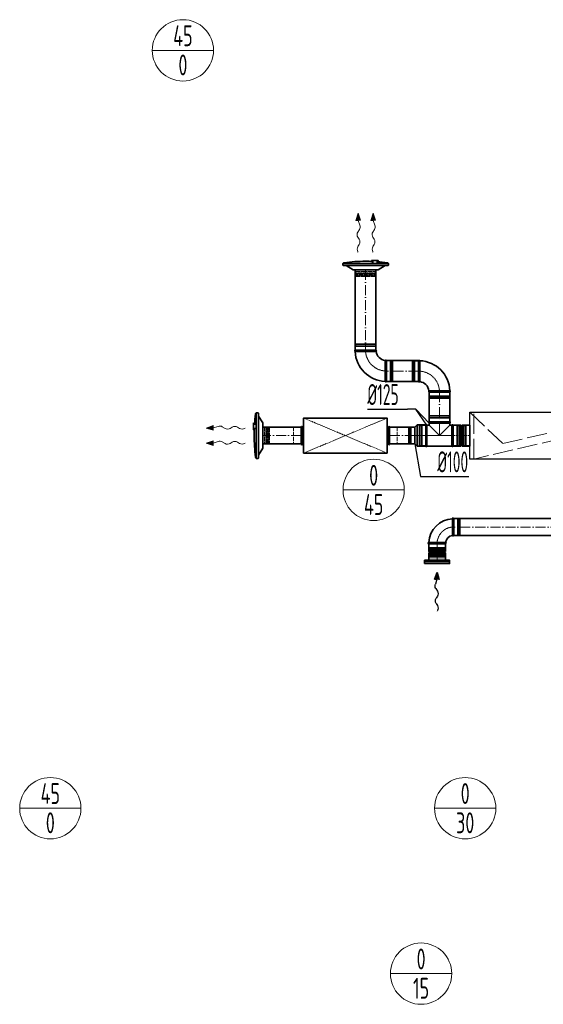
# Model space of a CAD drawing. Header units: millimetres. Extents: x 7400 to 85045, y 24168 to 123018.
# Tile 32 of 79: x 47671 to 50805, y 58471 to 64360. Entities that reach past the tile are written whole.
import ezdxf
from ezdxf.enums import TextEntityAlignment as Align

# ---------------------------------------------------------------- set-up
doc = ezdxf.new("R2010")
doc.units = ezdxf.units.MM
for name, pattern in [('ACAD_ISO02W100', [15, 12, -3]), ('ACAD_ISO10W100', [18, 12, -3, 0, -3]), ('phl_thick', [0])]:
    doc.linetypes.add(name, pattern=pattern)
for name, color, linetype, lineweight in [('VZT_01 SUP (PŘÍVOD) - OBRYS', 5, 'Continuous', 35), ('VZT_02 SUP (PŘÍVOD) - OSA', 5, 'ACAD_ISO10W100', 5), ('VZT_05 ETA (ODVOD) - OBRYS', 6, 'Continuous', 35), ('VZT_06 ETA (ODVOD) - OSA', 6, 'ACAD_ISO10W100', 5), ('VZT_21 ZAŘÍZENÍ - OBRYS', 1, 'Continuous', 30), ('VZT_22 ZAŘÍZENÍ - DETAIL', 8, 'Continuous', 5), ('VZT_30 DISTRIBUČNÍ PRVKY - OBRYS', 1, 'Continuous', 35), ('VZT_35 TLUMIČE HLUKU - OBRYS', 1, 'Continuous', 35), ('VZT_36 TLUMIČE HLUKU - OSA', 1, 'ACAD_ISO10W100', 5), ('VZT_37 TLUMIČE HLUKU - DETAIL', 8, 'ACAD_ISO02W100', 5), ('VZT_50 POPIS - OBECNE', 7, 'Continuous', 13), ('VZT_52 POPIS - DISTRIBUCE', 7, 'Continuous', 5), ('VZT_60_KOTY - DIMENZE', 7, 'Continuous', 5)]:
    doc.layers.add(name, color=color, linetype=linetype, lineweight=lineweight)
for name, color, linetype, lineweight, plot in [('VZT_03 SUP (PŘÍVOD) - NETISK', 8, 'ACAD_ISO02W100', 5, False), ('VZT_07 ETA (ODVOD) - NETISK', 8, 'ACAD_ISO02W100', 5, False), ('VZT_34 DISTRIBUČNÍ PRVKY - NETISK', 8, 'ACAD_ISO02W100', 5, False), ('VZT_39 TLUMIČE HLUKU - NETISK', 8, 'ACAD_ISO02W100', 5, False)]:
    doc.layers.add(name, color=color, linetype=linetype, lineweight=lineweight, plot=plot)
doc.styles.add('EVORA_125', font='isocp.shx', dxfattribs={"width": 0.6, "height": 125})
doc.styles.add('JS', font='isocp.shx', dxfattribs={"width": 0.6, "height": 125})

msp = doc.modelspace()

# ---------------------------------------------------------------- linework, layer by layer
at = {"color": 0, "lineweight": 13}
for p, q in [((49696.4, 63203), (49683.1, 63159.8)), ((49711, 63160.2), (49696.4, 63203)), ((49786.4, 63203), (49773.1, 63159.8)), ((49801, 63160.2), (49786.4, 63203)), ((49683.1, 63159.8), (49697, 63160)), ((49711, 63160.2), (49697, 63160)), ((49697, 63160), (49706.7, 63131.4)), ((49773.1, 63159.8), (49787, 63160)), ((49801, 63160.2), (49787, 63160)), ((49787, 63160), (49796.7, 63131.4)), ((49704.5, 63106), (49694.1, 63089.4)), ((49794.5, 63106), (49784.1, 63089.4)), ((49694.5, 63058.5), (49702.4, 63046.5)), ((49784.5, 63058.5), (49792.4, 63046.5)), ((49702.9, 63015.6), (49694.7, 63002.6)), ((49792.9, 63015.6), (49784.7, 63002.6)), ((48829.1, 61931.9), (48786.3, 61917.4)), ((48786.3, 61917.4), (48829.5, 61904)), ((48829.1, 61931.9), (48829.3, 61917.9)), ((48829.3, 61917.9), (48857.9, 61927.7)), ((48829.5, 61904), (48829.3, 61917.9)), ((48883.3, 61925.4), (48899.9, 61915)), ((48930.8, 61915.4), (48942.8, 61923.4)), ((48973.7, 61923.8), (48986.7, 61915.6)), ((48829.1, 61841.9), (48786.3, 61827.4)), ((48829.1, 61841.9), (48829.3, 61827.9)), ((48786.3, 61827.4), (48829.5, 61814)), ((48829.3, 61827.9), (48857.9, 61837.7)), ((48829.5, 61814), (48829.3, 61827.9)), ((48883.3, 61835.4), (48899.9, 61825)), ((48930.8, 61825.4), (48942.8, 61833.4)), ((48973.7, 61833.8), (48986.7, 61825.6))]:
    msp.add_line(p, q, dxfattribs=at)
at = {"lineweight": 13}
for p, q in [((49694.6, 62972.4), (49696.4, 62969.4)), ((49784.6, 62972.4), (49786.4, 62969.4)), ((49016.8, 61915.5), (49019.9, 61917.4)), ((49016.8, 61825.5), (49019.9, 61827.4))]:
    msp.add_line(p, q, dxfattribs=at)
at = {"color": 8, "lineweight": 5}
for points in [[(50116.7, 61161.5), (50122.4, 61162.9, -0.060863), (50123, 61163), (50168.8, 61163)], [(50116.7, 61161.5), (50122.6, 61160.1, 0.058981), (50123.2, 61160), (50168.8, 61160)], [(50121.3, 61141.6), (50121.3, 61149.5, -0.291473), (50122.8, 61151.9, -0.291473)], [(50220.9, 61161.5), (50215.2, 61162.9, 0.060863), (50214.5, 61163), (50168.8, 61163)], [(50220.9, 61161.5), (50215, 61160.1, -0.058981), (50214.4, 61160), (50168.8, 61160)], [(50216.3, 61141.6), (50216.3, 61149.5, 0.291473), (50214.8, 61151.9, 0.291473)]]:
    msp.add_lwpolyline(points, format="xyb", dxfattribs=at)
for points in [[(50120.3, 61126.6), (50120.3, 61141.6), (50217.3, 61141.6), (50217.3, 61126.6)], [(50121.3, 61149.5), (50168.8, 61149.5)], [(50123.2, 61152.1), (50168.8, 61152.1)], [(50125.1, 61167.7), (50123.6, 61171.6), (50168.8, 61171.6)], [(50124.1, 61167.4), (50168.8, 61167.4)], [(50124.9, 61155.8), (50168.8, 61155.8)], [(50212.5, 61167.7), (50214, 61171.6), (50168.8, 61171.6)], [(50213.5, 61167.4), (50168.8, 61167.4)], [(50212.7, 61155.8), (50168.8, 61155.8)], [(50214.3, 61152.1), (50168.8, 61152.1)], [(50216.3, 61149.5), (50168.8, 61149.5)], [(50120.3, 61126.6), (50217.3, 61126.6)]]:
    msp.add_lwpolyline(points, dxfattribs=at)
for centre, radius, start, end in [((50133.1, 61162.2), 10.5, 149.71757, 217.83784), ((50121, 61155.3), 3.88, 297.49932, 6.67353), ((50204.4, 61162.2), 10.5, 322.16216, 30.28243), ((50216.6, 61155.3), 3.88, 173.32647, 242.50068)]:
    msp.add_arc(centre, radius, start, end, dxfattribs=at)
at = {"color": 0, "lineweight": 13}
for centre, major_axis, start_param, end_param in [((49703.6, 63074.1), (-0.3, 21.5), 0.766537, 2.375056), ((49694.9, 63121.3), (-0.3, 21.5), 3.908129, 5.191299), ((49793.6, 63074.1), (-0.3, 21.5), 0.766537, 2.375056), ((49784.9, 63121.3), (-0.3, 21.5), 3.908129, 5.191299), ((49693.3, 63030.9), (-0.3, 21.5), 3.908129, 5.516649), ((49783.3, 63030.9), (-0.3, 21.5), 3.908129, 5.516649), ((49704.2, 62987.2), (-0.3, 21.5), 0.766537, 2.320574), ((49794.2, 62987.2), (-0.3, 21.5), 0.766537, 2.320574), ((48868, 61915.9), (-21.5, -0.3), 3.908129, 5.191299), ((48915.2, 61924.5), (-21.5, -0.3), 0.766537, 2.375056), ((48958.4, 61914.3), (-21.5, -0.3), 3.908129, 5.516649), ((49002.1, 61925.2), (-21.5, -0.3), 0.766537, 2.320574), ((48868, 61825.9), (-21.5, -0.3), 3.908129, 5.191299), ((48915.2, 61834.5), (-21.5, -0.3), 0.766537, 2.375056), ((48958.4, 61824.3), (-21.5, -0.3), 3.908129, 5.516649), ((49002.1, 61835.2), (-21.5, -0.3), 0.766537, 2.320574)]:
    msp.add_ellipse(centre, major_axis=major_axis, ratio=0.625, start_param=start_param, end_param=end_param, dxfattribs=at)
for points in [[(49711, 63160.2), (49683.1, 63159.8), (49696.4, 63203)], [(49801, 63160.2), (49773.1, 63159.8), (49786.4, 63203)], [(48829.1, 61931.9), (48829.5, 61904), (48786.3, 61917.4)], [(48829.1, 61841.9), (48829.5, 61814), (48786.3, 61827.4)]]:
    msp.add_solid(points, dxfattribs=at)
at = {"layer": 'VZT_01 SUP (PŘÍVOD) - OBRYS'}
for p, q in [((49803.3, 62383.7), (49678.3, 62383.7)), ((49865.8, 62196.2), (49865.8, 62321.2)), ((50058.1, 62320.5), (50058.1, 62195.5)), ((50120.6, 62133), (50245.6, 62133)), ((50036.6, 61922.4), (50050.1, 61935.9)), ((50036.6, 61922.4), (50036.6, 61822.4)), ((50050.1, 61935.9), (50050.1, 61808.9)), ((50100.6, 61935.9), (50050.1, 61935.9)), ((50100.6, 61935.9), (50100.6, 61808.9)), ((50100.6, 61934.9), (50100.6, 61809.9)), ((50108.3, 61934.9), (50108.3, 61809.9)), ((50108.3, 61934.9), (50120.6, 61934.9)), ((50245.6, 61955.4), (50120.6, 61955.4)), ((50245.6, 61947.7), (50120.6, 61947.7)), ((50120.6, 61947.7), (50120.6, 61934.9)), ((50120.6, 61934.9), (50183.1, 61872.4)), ((50183.1, 61872.4), (50245.6, 61934.9)), ((50245.6, 61947.7), (50245.6, 61934.9)), ((50245.6, 61934.9), (50257.9, 61934.9)), ((50257.9, 61934.9), (50257.9, 61809.9)), ((50265.6, 61809.9), (50265.6, 61934.9)), ((50265.6, 61934.9), (50265.6, 61809.9)), ((50311.1, 61934.9), (50265.6, 61934.9)), ((50311.1, 61934.9), (50311.1, 61809.9)), ((50319.1, 61934.9), (50319.1, 61809.9)), ((50364.6, 61934.9), (50319.1, 61934.9)), ((50364.6, 61934.9), (50364.6, 61809.9)), ((50036.6, 61822.4), (50050.1, 61808.9)), ((50100.6, 61808.9), (50050.1, 61808.9)), ((50108.3, 61809.9), (50257.9, 61809.9)), ((50311.1, 61809.9), (50265.6, 61809.9)), ((50364.6, 61809.9), (50319.1, 61809.9))]:
    msp.add_line(p, q, dxfattribs=at)
for points in [[(49677.7, 62383.7), (49677.7, 62863.3)], [(49802.7, 62383.7), (49802.7, 62863.3)], [(49865.8, 62320.9), (50058.1, 62320.9)], [(49865.8, 62195.9), (50058.1, 62195.9)], [(50120.6, 61955.4), (50120.6, 62133)], [(50245.6, 61955.4), (50245.6, 62133)], [(49126, 61922.4), (49355, 61922.4)], [(49885, 61922.4), (50036.6, 61922.4)], [(49126, 61822.4), (49355, 61822.4)], [(49885, 61822.4), (50036.6, 61822.4)]]:
    msp.add_lwpolyline(points, dxfattribs=at)
for centre, radius, start, end in [((49679.9, 62379.9), 4.17, 113.46783, 248.89285), ((49865.8, 62383.7), 187.5, 182.36067, 267.63933), ((49801.6, 62379.9), 4.17, 300.29808, 66.53217), ((49865.8, 62383.7), 62.5, 186.83025, 263.16975), ((49861.9, 62319.6), 4.17, 23.46783, 149.70192), ((50061.9, 62318.8), 4.17, 21.10715, 156.53217), ((50058.1, 62133), 187.5, 2.36067, 87.63933), ((49861.9, 62197.9), 4.17, 201.10715, 336.53217), ((50061.9, 62197.2), 4.17, 203.46783, 329.70192), ((50058.1, 62133), 62.5, 6.83025, 83.16975), ((50122.3, 62136.8), 4.17, 120.29808, 246.53217), ((50243.9, 62136.8), 4.17, 293.46783, 68.89285), ((50104.4, 61933.2), 4.17, 23.46783, 156.53217), ((50122.3, 61951.5), 4.17, 113.46783, 246.53217), ((50243.9, 61951.5), 4.17, 293.46783, 66.53217), ((50261.8, 61933.2), 4.17, 23.46783, 156.53217), ((50315.1, 61934.9), 4, 180, 0), ((50104.4, 61811.5), 4.17, 203.46783, 336.53217), ((50261.8, 61811.5), 4.17, 203.46783, 336.53217), ((50315.1, 61809.9), 4, 0, 180)]:
    msp.add_arc(centre, radius, start, end, dxfattribs=at)
for points, knots in [([(49803.7, 62376.3), (49803.7, 62376.3), (49802.1, 62376.3), (49796, 62376.3), (49791.5, 62376.2), (49780.1, 62376.2), (49773.3, 62376.2), (49758.3, 62376.1), (49750.2, 62376.1), (49733.9, 62376.1), (49725.8, 62376.1), (49710.6, 62376), (49703.6, 62376), (49691.8, 62376), (49687.1, 62376), (49680.5, 62376), (49678.7, 62376), (49678.4, 62376), (49678.4, 62376), (49678.4, 62376)], [0, 0, 0, 0, 24.235852, 24.235852, 48.531845, 48.531845, 73.024415, 73.024415, 97.570898, 97.570898, 122.078339, 122.078339, 146.53579, 146.53579, 170.957495, 170.957495, 195.359468, 195.359468, 197.168246, 197.168246, 197.168246, 197.168246]), ([(49858.3, 62321.7), (49858.3, 62321.7), (49858.3, 62321.6), (49858.3, 62321.3), (49858.3, 62321), (49858.3, 62319.9), (49858.3, 62319.2), (49858.3, 62316), (49858.3, 62312.9), (49858.2, 62303.9), (49858.2, 62297.8), (49858.1, 62283.7), (49858.1, 62275.8), (49858.1, 62259.6), (49858.1, 62251.4), (49858.1, 62235.5), (49858.1, 62228), (49858, 62214.9), (49858, 62209.3), (49858, 62202.3), (49858, 62200.2), (49858, 62197.2), (49858, 62196.4), (49858, 62196.4)], [197.067977, 197.067977, 197.067977, 197.067977, 201.792196, 201.792196, 209.190204, 209.190204, 218.040239, 218.040239, 237.760854, 237.760854, 262.206108, 262.206108, 286.831239, 286.831239, 311.323072, 311.323072, 335.946087, 335.946087, 360.704397, 360.704397, 377.088273, 377.088273, 394.105327, 394.105327, 394.105327, 394.105327]), ([(50065.5, 62195.1), (50065.5, 62195.1), (50065.5, 62195.1), (50065.5, 62195.4), (50065.5, 62195.8), (50065.5, 62196.8), (50065.6, 62197.6), (50065.6, 62200.7), (50065.6, 62203.9), (50065.6, 62212.8), (50065.7, 62219), (50065.7, 62233.1), (50065.7, 62240.9), (50065.8, 62257.1), (50065.8, 62265.4), (50065.8, 62281.2), (50065.8, 62288.7), (50065.8, 62301.9), (50065.8, 62307.4), (50065.8, 62314.4), (50065.8, 62316.6), (50065.8, 62319.6), (50065.8, 62320.3), (50065.8, 62320.3)], [197.067977, 197.067977, 197.067977, 197.067977, 201.792196, 201.792196, 209.190204, 209.190204, 218.040239, 218.040239, 237.760854, 237.760854, 262.206108, 262.206108, 286.831239, 286.831239, 311.323072, 311.323072, 335.946087, 335.946087, 360.704397, 360.704397, 377.088273, 377.088273, 394.105327, 394.105327, 394.105327, 394.105327]), ([(50120.2, 62140.4), (50120.2, 62140.4), (50121.7, 62140.4), (50127.9, 62140.5), (50132.4, 62140.5), (50143.7, 62140.6), (50150.5, 62140.6), (50165.6, 62140.6), (50173.6, 62140.6), (50190, 62140.7), (50198.1, 62140.7), (50213.3, 62140.7), (50220.2, 62140.7), (50232, 62140.7), (50236.7, 62140.7), (50243.4, 62140.7), (50245.2, 62140.7), (50245.4, 62140.7), (50245.4, 62140.7), (50245.4, 62140.7)], [0, 0, 0, 0, 24.235852, 24.235852, 48.531845, 48.531845, 73.024415, 73.024415, 97.570898, 97.570898, 122.078339, 122.078339, 146.53579, 146.53579, 170.957495, 170.957495, 195.359468, 195.359468, 197.168246, 197.168246, 197.168246, 197.168246])]:
    msp.add_open_spline(points, degree=3, knots=knots, dxfattribs=at)
at = {"layer": 'VZT_02 SUP (PŘÍVOD) - OSA', "ltscale": 5}
for points in [[(49740.2, 62863.3), (49740.2, 62383.7)], [(50058.1, 62258.4), (49865.8, 62258.4)], [(50183.1, 62133), (50183.1, 61955.4)], [(49355, 61872.4), (49126, 61872.4)], [(50036.6, 61872.4), (49885, 61872.4)]]:
    msp.add_lwpolyline(points, dxfattribs=at)
at = {"layer": 'VZT_02 SUP (PŘÍVOD) - OSA', "ltscale": 0.3}
for points in [[(49740.8, 62383.7), (49740.8, 62383.7, 0.414214), (49865.8, 62258.7), (49865.8, 62258.7)], [(50183.1, 62133), (50183.1, 62133, 0.414214), (50058.1, 62258), (50058.1, 62258)]]:
    msp.add_lwpolyline(points, format="xyb", dxfattribs=at)
for points in [[(50183.1, 61955.4), (50183.1, 61872.4)], [(50100.6, 61872.4), (50036.6, 61872.4)]]:
    msp.add_lwpolyline(points, dxfattribs=at)
at = {"layer": 'VZT_02 SUP (PŘÍVOD) - OSA'}
msp.add_lwpolyline([(50364.6, 61872.4), (50265.6, 61872.4)], dxfattribs=at)
at = {"layer": 'VZT_03 SUP (PŘÍVOD) - NETISK', "ltscale": 0.4}
for p, q in [((49801.8, 62417.2), (49679.8, 62417.2)), ((49679.8, 62416.7), (49679.8, 62417.2)), ((49801.8, 62416.7), (49679.8, 62416.7)), ((49801.8, 62409.7), (49679.8, 62409.7)), ((49679.8, 62409.2), (49679.8, 62409.7)), ((49801.8, 62409.2), (49679.8, 62409.2)), ((49800.8, 62421.7), (49680.8, 62421.7)), ((49680.8, 62417.7), (49680.8, 62421.7)), ((49800.8, 62417.7), (49680.8, 62417.7)), ((49800.8, 62405.7), (49680.8, 62405.7)), ((49680.8, 62383.7), (49680.8, 62405.7)), ((49681.8, 62417.2), (49681.8, 62417.7)), ((49681.8, 62409.7), (49681.8, 62416.7)), ((49681.8, 62405.7), (49681.8, 62409.2)), ((49799.8, 62417.2), (49799.8, 62417.7)), ((49799.8, 62409.7), (49799.8, 62416.7)), ((49799.8, 62405.7), (49799.8, 62409.2)), ((49800.8, 62417.7), (49800.8, 62421.7)), ((49800.8, 62383.7), (49800.8, 62405.7)), ((49801.8, 62416.7), (49801.8, 62417.2)), ((49801.8, 62409.2), (49801.8, 62409.7)), ((49865.8, 62318.7), (49887.8, 62318.7)), ((49887.8, 62198.7), (49887.8, 62318.7)), ((49887.8, 62317.7), (49891.3, 62317.7)), ((49891.3, 62197.7), (49891.3, 62319.7)), ((49891.3, 62319.7), (49891.8, 62319.7)), ((49891.8, 62197.7), (49891.8, 62319.7)), ((49891.8, 62317.7), (49898.8, 62317.7)), ((49898.8, 62197.7), (49898.8, 62319.7)), ((49898.8, 62319.7), (49899.3, 62319.7)), ((49899.3, 62197.7), (49899.3, 62319.7)), ((49899.3, 62317.7), (49899.8, 62317.7)), ((49899.8, 62198.7), (49899.8, 62318.7)), ((49899.8, 62318.7), (49903.8, 62318.7)), ((49903.8, 62198.7), (49903.8, 62318.7)), ((50020.1, 62318), (50020.1, 62198)), ((50024.1, 62318), (50020.1, 62318)), ((50024.1, 62318), (50024.1, 62198)), ((50024.6, 62317), (50024.1, 62317)), ((50024.6, 62319), (50024.6, 62197)), ((50025.1, 62319), (50024.6, 62319)), ((50025.1, 62319), (50025.1, 62197)), ((50032.1, 62317), (50025.1, 62317)), ((50032.1, 62319), (50032.1, 62197)), ((50032.6, 62319), (50032.1, 62319)), ((50032.6, 62319), (50032.6, 62197)), ((50036.1, 62317), (50032.6, 62317)), ((50036.1, 62318), (50036.1, 62198)), ((50058.1, 62318), (50036.1, 62318)), ((49865.8, 62198.7), (49887.8, 62198.7)), ((49887.8, 62199.7), (49891.3, 62199.7)), ((49891.3, 62197.7), (49891.8, 62197.7)), ((49891.8, 62199.7), (49898.8, 62199.7)), ((49898.8, 62197.7), (49899.3, 62197.7)), ((49899.3, 62199.7), (49899.8, 62199.7)), ((49899.8, 62198.7), (49903.8, 62198.7)), ((50024.1, 62198), (50020.1, 62198)), ((50024.6, 62199), (50024.1, 62199)), ((50025.1, 62197), (50024.6, 62197)), ((50032.1, 62199), (50025.1, 62199)), ((50032.6, 62197), (50032.1, 62197)), ((50036.1, 62199), (50032.6, 62199)), ((50058.1, 62198), (50036.1, 62198)), ((50122.1, 62107.5), (50244.1, 62107.5)), ((50122.1, 62107.5), (50122.1, 62107)), ((50122.1, 62107), (50244.1, 62107)), ((50122.1, 62100), (50244.1, 62100)), ((50122.1, 62100), (50122.1, 62099.5)), ((50122.1, 62099.5), (50244.1, 62099.5)), ((50123.1, 62133), (50123.1, 62111)), ((50123.1, 62111), (50243.1, 62111)), ((50123.1, 62099), (50243.1, 62099)), ((50123.1, 62099), (50123.1, 62095)), ((50123.1, 62095), (50243.1, 62095)), ((50124.1, 62111), (50124.1, 62107.5)), ((50124.1, 62107), (50124.1, 62100)), ((50124.1, 62099.5), (50124.1, 62099)), ((50242.1, 62111), (50242.1, 62107.5)), ((50242.1, 62107), (50242.1, 62100)), ((50242.1, 62099.5), (50242.1, 62099)), ((50243.1, 62133), (50243.1, 62111)), ((50243.1, 62099), (50243.1, 62095)), ((50244.1, 62107.5), (50244.1, 62107)), ((50244.1, 62100), (50244.1, 62099.5)), ((50244.1, 61988.9), (50122.1, 61988.9)), ((50122.1, 61988.4), (50122.1, 61988.9)), ((50244.1, 61988.4), (50122.1, 61988.4)), ((50244.1, 61981.4), (50122.1, 61981.4)), ((50122.1, 61980.9), (50122.1, 61981.4)), ((50244.1, 61980.9), (50122.1, 61980.9)), ((50243.1, 61993.4), (50123.1, 61993.4)), ((50123.1, 61989.4), (50123.1, 61993.4)), ((50243.1, 61989.4), (50123.1, 61989.4)), ((50243.1, 61977.4), (50123.1, 61977.4)), ((50123.1, 61955.4), (50123.1, 61977.4)), ((50124.1, 61988.9), (50124.1, 61989.4)), ((50124.1, 61981.4), (50124.1, 61988.4)), ((50124.1, 61977.4), (50124.1, 61980.9)), ((50242.1, 61988.9), (50242.1, 61989.4)), ((50242.1, 61981.4), (50242.1, 61988.4)), ((50242.1, 61977.4), (50242.1, 61980.9)), ((50243.1, 61989.4), (50243.1, 61993.4)), ((50243.1, 61955.4), (50243.1, 61977.4)), ((50244.1, 61988.4), (50244.1, 61988.9)), ((50244.1, 61980.9), (50244.1, 61981.4)), ((49998.6, 61823.4), (49998.6, 61921.4)), ((49998.6, 61921.4), (50002.6, 61921.4)), ((50002.6, 61823.4), (50002.6, 61921.4)), ((50002.6, 61920.4), (50003.1, 61920.4)), ((50003.1, 61822.4), (50003.1, 61922.4)), ((50003.1, 61922.4), (50003.6, 61922.4)), ((50003.6, 61822.4), (50003.6, 61922.4)), ((50003.6, 61920.4), (50010.6, 61920.4)), ((50010.6, 61822.4), (50010.6, 61922.4)), ((50010.6, 61922.4), (50011.1, 61922.4)), ((50011.1, 61822.4), (50011.1, 61922.4)), ((50011.1, 61920.4), (50014.6, 61920.4)), ((50014.6, 61823.4), (50014.6, 61921.4)), ((50014.6, 61921.4), (50036.6, 61921.4)), ((50062.6, 61932.4), (50062.6, 61812.4)), ((50066.6, 61932.4), (50062.6, 61932.4)), ((50066.6, 61932.4), (50066.6, 61812.4)), ((50067.1, 61931.4), (50066.6, 61931.4)), ((50067.1, 61933.4), (50067.1, 61811.4)), ((50067.6, 61933.4), (50067.1, 61933.4)), ((50067.6, 61933.4), (50067.6, 61811.4)), ((50074.6, 61931.4), (50067.6, 61931.4)), ((50074.6, 61933.4), (50074.6, 61811.4)), ((50075.1, 61933.4), (50074.6, 61933.4)), ((50075.1, 61933.4), (50075.1, 61811.4)), ((50078.6, 61931.4), (50075.1, 61931.4)), ((50078.6, 61932.4), (50078.6, 61812.4)), ((50100.6, 61932.4), (50078.6, 61932.4)), ((50287.6, 61932.4), (50265.6, 61932.4)), ((50287.6, 61932.4), (50287.6, 61812.4)), ((50291.1, 61931.4), (50287.6, 61931.4)), ((50291.1, 61933.4), (50291.1, 61811.4)), ((50291.6, 61933.4), (50291.1, 61933.4)), ((50291.6, 61933.4), (50291.6, 61811.4)), ((50298.6, 61931.4), (50291.6, 61931.4)), ((50298.6, 61933.4), (50298.6, 61811.4)), ((50299.1, 61933.4), (50298.6, 61933.4)), ((50299.1, 61933.4), (50299.1, 61811.4)), ((50299.6, 61931.4), (50299.1, 61931.4)), ((50299.6, 61932.4), (50299.6, 61812.4)), ((50303.6, 61932.4), (50299.6, 61932.4)), ((50303.6, 61932.4), (50303.6, 61812.4)), ((49998.6, 61823.4), (50002.6, 61823.4)), ((50002.6, 61824.4), (50003.1, 61824.4)), ((50003.1, 61822.4), (50003.6, 61822.4)), ((50003.6, 61824.4), (50010.6, 61824.4)), ((50010.6, 61822.4), (50011.1, 61822.4)), ((50011.1, 61824.4), (50014.6, 61824.4)), ((50014.6, 61823.4), (50036.6, 61823.4)), ((50066.6, 61812.4), (50062.6, 61812.4)), ((50067.1, 61813.4), (50066.6, 61813.4)), ((50067.6, 61811.4), (50067.1, 61811.4)), ((50074.6, 61813.4), (50067.6, 61813.4)), ((50075.1, 61811.4), (50074.6, 61811.4)), ((50078.6, 61813.4), (50075.1, 61813.4)), ((50100.6, 61812.4), (50078.6, 61812.4)), ((50287.6, 61812.4), (50265.6, 61812.4)), ((50291.1, 61813.4), (50287.6, 61813.4)), ((50291.6, 61811.4), (50291.1, 61811.4)), ((50298.6, 61813.4), (50291.6, 61813.4)), ((50299.1, 61811.4), (50298.6, 61811.4)), ((50299.6, 61813.4), (50299.1, 61813.4)), ((50303.6, 61812.4), (50299.6, 61812.4))]:
    msp.add_line(p, q, dxfattribs=at)
msp.add_lwpolyline([(50100.6, 61872.4), (50265.6, 61872.4)], dxfattribs=at)
at = {"layer": 'VZT_05 ETA (ODVOD) - OBRYS'}
for p, q in [((50260.8, 61375.6), (50260.8, 61325.4)), ((50268.8, 61275.6), (50268.8, 61375.6)), ((50118.8, 61233.6), (50169, 61233.6)), ((50118.8, 61225.6), (50218.8, 61225.6)), ((50218.8, 61225.6), (50118.8, 61225.6)), ((50118.8, 61180.1), (50118.8, 61225.6)), ((50218.8, 61180.1), (50218.8, 61225.6)), ((50218.8, 61180.1), (50118.8, 61180.1)), ((50218.8, 61172.1), (50118.8, 61172.1)), ((50118.8, 61126.6), (50118.8, 61172.1)), ((50218.8, 61126.6), (50218.8, 61172.1)), ((50218.8, 61126.6), (50118.8, 61126.6))]:
    msp.add_line(p, q, dxfattribs=at)
for points in [[(50268.8, 61375.6), (51448.8, 61375.6)], [(50268.8, 61275.6), (51448.8, 61275.6)]]:
    msp.add_lwpolyline(points, dxfattribs=at)
for centre, radius, start, end in [((50268.8, 61225.6), 150, 93.05723, 176.94277), ((50264.8, 61375.6), 4, 0, 180), ((50268.8, 61225.6), 50, 99.14784, 170.85216), ((50264.8, 61275.6), 4, 189.14784, 0), ((50118.8, 61229.6), 4, 90, 270), ((50218.8, 61229.6), 4, 270, 80.85216), ((50118.8, 61176.1), 4, 270, 90), ((50218.8, 61176.1), 4, 90, 270)]:
    msp.add_arc(centre, radius, start, end, dxfattribs=at)
for points, knots in [([(50260.8, 61275), (50260.8, 61275), (50260.8, 61276.1), (50260.8, 61280.6), (50260.8, 61284), (50260.8, 61292.9), (50260.8, 61298.3), (50260.8, 61310.2), (50260.8, 61316.7), (50260.8, 61324), (50260.8, 61324.7), (50260.8, 61325.4)], [157.874915, 157.874915, 157.874915, 157.874915, 176.103874, 176.103874, 195.460379, 195.460379, 215.101284, 215.101284, 234.82164, 234.82164, 237.034743, 237.034743, 237.034743, 237.034743]), ([(50169, 61233.6), (50175.3, 61233.6), (50181.6, 61233.6), (50193.7, 61233.6), (50199.3, 61233.6), (50208.8, 61233.6), (50212.6, 61233.6), (50217.9, 61233.6), (50219.3, 61233.6), (50219.4, 61233.6), (50219.4, 61233.6), (50219.4, 61233.6)], [78.71119, 78.71119, 78.71119, 78.71119, 97.804615, 97.804615, 117.523893, 117.523893, 137.264303, 137.264303, 156.831737, 156.831737, 157.874915, 157.874915, 157.874915, 157.874915])]:
    msp.add_open_spline(points, degree=3, knots=knots, dxfattribs=at)
at = {"layer": 'VZT_06 ETA (ODVOD) - OSA', "ltscale": 0.3}
msp.add_lwpolyline([(50268.8, 61325.6), (50268.8, 61325.6, 0.414214), (50168.8, 61225.6), (50168.8, 61225.6)], format="xyb", dxfattribs=at)
at = {"layer": 'VZT_06 ETA (ODVOD) - OSA', "ltscale": 5}
msp.add_lwpolyline([(51448.8, 61325.6), (50268.8, 61325.6)], dxfattribs=at)
at = {"layer": 'VZT_06 ETA (ODVOD) - OSA'}
msp.add_lwpolyline([(50168.8, 61126.6), (50168.8, 61225.6)], dxfattribs=at)
at = {"layer": 'VZT_07 ETA (ODVOD) - NETISK', "ltscale": 0.4}
for p, q in [((50326.6, 61932.4), (50326.6, 61812.4)), ((50330.6, 61932.4), (50326.6, 61932.4)), ((50330.6, 61932.4), (50330.6, 61812.4)), ((50331.1, 61931.4), (50330.6, 61931.4)), ((50331.1, 61933.4), (50331.1, 61811.4)), ((50331.6, 61933.4), (50331.1, 61933.4)), ((50331.6, 61933.4), (50331.6, 61811.4)), ((50338.6, 61931.4), (50331.6, 61931.4)), ((50338.6, 61933.4), (50338.6, 61811.4)), ((50339.1, 61933.4), (50338.6, 61933.4)), ((50339.1, 61933.4), (50339.1, 61811.4)), ((50342.6, 61931.4), (50339.1, 61931.4)), ((50342.6, 61932.4), (50342.6, 61812.4)), ((50364.6, 61932.4), (50342.6, 61932.4)), ((50330.6, 61812.4), (50326.6, 61812.4)), ((50331.1, 61813.4), (50330.6, 61813.4)), ((50331.6, 61811.4), (50331.1, 61811.4)), ((50338.6, 61813.4), (50331.6, 61813.4)), ((50339.1, 61811.4), (50338.6, 61811.4)), ((50342.6, 61813.4), (50339.1, 61813.4)), ((50364.6, 61812.4), (50342.6, 61812.4)), ((50290.8, 61374.6), (50268.8, 61374.6)), ((50290.8, 61374.6), (50290.8, 61276.6)), ((50294.3, 61373.6), (50290.8, 61373.6)), ((50294.3, 61375.6), (50294.3, 61275.6)), ((50294.8, 61375.6), (50294.3, 61375.6)), ((50294.8, 61375.6), (50294.8, 61275.6)), ((50301.8, 61373.6), (50294.8, 61373.6)), ((50301.8, 61375.6), (50301.8, 61275.6)), ((50302.3, 61375.6), (50301.8, 61375.6)), ((50302.3, 61375.6), (50302.3, 61275.6)), ((50302.8, 61373.6), (50302.3, 61373.6)), ((50302.8, 61374.6), (50302.8, 61276.6)), ((50306.8, 61374.6), (50302.8, 61374.6)), ((50306.8, 61374.6), (50306.8, 61276.6)), ((50290.8, 61276.6), (50268.8, 61276.6)), ((50294.3, 61277.6), (50290.8, 61277.6)), ((50294.8, 61275.6), (50294.3, 61275.6)), ((50301.8, 61277.6), (50294.8, 61277.6)), ((50302.3, 61275.6), (50301.8, 61275.6)), ((50302.8, 61277.6), (50302.3, 61277.6)), ((50306.8, 61276.6), (50302.8, 61276.6)), ((50118.8, 61200.1), (50218.8, 61200.1)), ((50118.8, 61200.1), (50118.8, 61199.6)), ((50118.8, 61199.6), (50218.8, 61199.6)), ((50119.8, 61225.6), (50119.8, 61203.6)), ((50119.8, 61203.6), (50217.8, 61203.6)), ((50120.8, 61203.6), (50120.8, 61200.1)), ((50120.8, 61199.6), (50120.8, 61192.6)), ((50216.8, 61203.6), (50216.8, 61200.1)), ((50216.8, 61199.6), (50216.8, 61192.6)), ((50217.8, 61225.6), (50217.8, 61203.6)), ((50218.8, 61200.1), (50218.8, 61199.6)), ((50118.8, 61192.6), (50218.8, 61192.6)), ((50118.8, 61192.6), (50118.8, 61192.1)), ((50118.8, 61192.1), (50218.8, 61192.1)), ((50119.8, 61191.6), (50217.8, 61191.6)), ((50119.8, 61191.6), (50119.8, 61187.6)), ((50119.8, 61187.6), (50217.8, 61187.6)), ((50120.8, 61192.1), (50120.8, 61191.6)), ((50216.8, 61192.1), (50216.8, 61191.6)), ((50217.8, 61191.6), (50217.8, 61187.6)), ((50218.8, 61192.6), (50218.8, 61192.1))]:
    msp.add_line(p, q, dxfattribs=at)
at = {"layer": 'VZT_21 ZAŘÍZENÍ - OBRYS'}
msp.add_lwpolyline([(50364.6, 62012.4), (51864.6, 62012.4), (51864.6, 61732.4), (50364.6, 61732.4)], close=True, dxfattribs=at)
at = {"layer": 'VZT_22 ZAŘÍZENÍ - DETAIL', "linetype": 'ACAD_ISO02W100', "lineweight": 5, "ltscale": 10}
for points in [[(50364.6, 62012.4), (50562, 61825.2), (51380.3, 62012.4)], [(50388.5, 61732.4), (50388.5, 62012.4)], [(51400.8, 61732.4), (51206.2, 61922.4), (50388.5, 61732.4)]]:
    msp.add_lwpolyline(points, dxfattribs=at)
at = {"layer": 'VZT_30 DISTRIBUČNÍ PRVKY - OBRYS', "elevation": 0}
for points in [[(49604.9, 62902.3), (49877.9, 62902.3), (49877.9, 62893.2, -0.414214), (49874.1, 62889.3), (49608.8, 62889.3, -0.414214), (49604.9, 62893.2), (49604.9, 62902.3)], [(49741.4, 62915.3, 0.0327), (49612.9, 62906.8), (49609.9, 62906.3, 0.36397), (49607.4, 62903.3), (49607.4, 62902.3)], [(49741.4, 62915.3, -0.010645), (49783.4, 62914.4, -0.010645)], [(49810.7, 62902.3), (49810.7, 62914.7, -0.267949), (49810.9, 62915.1), (49816.6, 62918.4, 0.267949), (49816.9, 62918.8), (49816.9, 62919.5), (49777.2, 62919.5), (49777.2, 62918.8, 0.267949), (49777.4, 62918.4), (49783.2, 62915.1, -0.267949), (49783.4, 62914.7), (49783.4, 62902.3)], [(49810.7, 62912.8, -0.015115), (49870, 62906.8), (49873, 62906.3, -0.36397), (49875.4, 62903.3), (49875.4, 62902.3)], [(49857.5, 62889.3), (49817.2, 62863.9, -0.141374), (49815.1, 62863.3), (49667.8, 62863.3, -0.141374), (49665.7, 62863.9), (49625.3, 62889.3)]]:
    msp.add_lwpolyline(points, format="xyb", dxfattribs=at)
at = {"layer": 'VZT_30 DISTRIBUČNÍ PRVKY - OBRYS'}
for points in [[(49076.5, 61941.6, -0.015115), (49082.5, 62000.9), (49083, 62003.9, -0.36397), (49086, 62006.4), (49087, 62006.4)], [(49087, 61735.9), (49087, 62008.9), (49096.1, 62008.9, -0.414214), (49100, 62005), (49100, 61739.7, -0.414214), (49096.1, 61735.9), (49087, 61735.9)], [(49100, 61988.5), (49125.4, 61948.1, -0.141374), (49126, 61946), (49126, 61798.7, -0.141374), (49125.4, 61796.6), (49100, 61756.3)], [(49087, 61941.6), (49074.6, 61941.6, -0.267949), (49074.2, 61941.8), (49070.9, 61947.6, 0.267949), (49070.5, 61947.8), (49069.8, 61947.8), (49069.8, 61908.2), (49070.5, 61908.2, 0.267949), (49070.9, 61908.4), (49074.2, 61914.1, -0.267949), (49074.6, 61914.3), (49087, 61914.3)], [(49074, 61872.4, -0.010645), (49074.9, 61914.3, -0.010645)], [(49074, 61872.4, 0.0327), (49082.5, 61743.8), (49083, 61740.8, 0.36397), (49086, 61738.4), (49087, 61738.4)]]:
    msp.add_lwpolyline(points, format="xyb", dxfattribs=at)
msp.add_lwpolyline([(50093.8, 61106.6), (50243.8, 61106.6), (50243.8, 61126.6), (50093.8, 61126.6)], close=True, dxfattribs=at)
msp.add_lwpolyline([(50243.8, 61119.8), (50093.8, 61119.8)], dxfattribs=at)
at = {"layer": 'VZT_34 DISTRIBUČNÍ PRVKY - NETISK', "elevation": 0}
for points in [[(49680.4, 62863.3), (49680.4, 62853.3), (49802.4, 62853.3), (49802.4, 62863.3)], [(49680.4, 62863.3), (49802.4, 62863.3)], [(49681.4, 62845.4), (49741.5, 62845.4)], [(49801.6, 62845.4), (49741.5, 62845.4)], [(49683.4, 62842.8), (49741.5, 62842.8)], [(49685.2, 62827.3), (49683.8, 62823.3), (49741.5, 62823.3)], [(49684.3, 62827.5), (49741.5, 62827.5)], [(49685, 62839.1), (49741.5, 62839.1)], [(49799.6, 62842.8), (49741.5, 62842.8)], [(49798, 62839.1), (49741.5, 62839.1)], [(49798.8, 62827.5), (49741.5, 62827.5)], [(49797.8, 62827.3), (49799.2, 62823.3), (49741.5, 62823.3)]]:
    msp.add_lwpolyline(points, dxfattribs=at)
for points in [[(49681.4, 62853.3), (49681.4, 62845.4, 0.291473), (49683, 62843, 0.291473)], [(49801.6, 62853.3), (49801.6, 62845.4, -0.291473), (49800.1, 62843, -0.291473)], [(49676.8, 62833.4), (49682.8, 62834.9, -0.058981), (49683.4, 62834.9), (49741.5, 62834.9)], [(49676.8, 62833.4), (49682.5, 62832, 0.060863), (49683.2, 62831.9), (49741.5, 62831.9)], [(49806.2, 62833.4), (49800.3, 62834.9, 0.058981), (49799.6, 62834.9), (49741.5, 62834.9)], [(49806.2, 62833.4), (49800.5, 62832, -0.060863), (49799.8, 62831.9), (49741.5, 62831.9)]]:
    msp.add_lwpolyline(points, format="xyb", dxfattribs=at)
at = {"layer": 'VZT_34 DISTRIBUČNÍ PRVKY - NETISK'}
for points in [[(49126, 61823.9), (49136, 61823.9), (49136, 61920.9), (49126, 61920.9)], [(49126, 61823.9), (49126, 61920.9)], [(49143.9, 61919.9), (49143.9, 61872.4)], [(49146.5, 61917.9), (49146.5, 61872.4)], [(49150.1, 61916.3), (49150.1, 61872.4)], [(49161.8, 61917), (49161.8, 61872.4)], [(49162, 61916.1), (49166, 61917.5), (49166, 61872.4)], [(49143.9, 61824.9), (49143.9, 61872.4)], [(49146.5, 61826.8), (49146.5, 61872.4)], [(49150.1, 61828.5), (49150.1, 61872.4)], [(49161.8, 61827.7), (49161.8, 61872.4)], [(49162, 61828.6), (49166, 61827.2), (49166, 61872.4)]]:
    msp.add_lwpolyline(points, dxfattribs=at)
for points in [[(49136, 61919.9), (49143.9, 61919.9, -0.291473), (49146.3, 61918.3, -0.291473)], [(49155.9, 61924.5), (49154.4, 61918.5, 0.058981), (49154.4, 61917.9), (49154.4, 61872.4)], [(49155.9, 61924.5), (49157.3, 61918.8, -0.060863), (49157.4, 61918.1), (49157.4, 61872.4)], [(49155.9, 61820.2), (49154.4, 61826.2, -0.058981), (49154.4, 61826.8), (49154.4, 61872.4)], [(49155.9, 61820.2), (49157.3, 61826, 0.060863), (49157.4, 61826.6), (49157.4, 61872.4)], [(49136, 61824.9), (49143.9, 61824.9, 0.291473), (49146.3, 61826.4, 0.291473)]]:
    msp.add_lwpolyline(points, format="xyb", dxfattribs=at)
for centre, radius, start, end in [((49681.2, 62839.6), 3.88, 353.32647, 62.50068), ((49801.8, 62839.6), 3.88, 117.49932, 186.67353), ((49693.3, 62832.7), 10.5, 142.16216, 210.28243), ((49789.7, 62832.7), 10.5, 329.71757, 37.83784), ((49149.7, 61920.1), 3.88, 207.49932, 276.67353), ((49156.6, 61908), 10.5, 59.71757, 127.83784), ((49149.7, 61824.6), 3.88, 83.32647, 152.50068), ((49156.6, 61836.7), 10.5, 232.16216, 300.28243)]:
    msp.add_arc(centre, radius, start, end, dxfattribs=at)
at = {"layer": 'VZT_35 TLUMIČE HLUKU - OBRYS'}
for p, q in [((49355, 61922.4), (49355, 61822.4)), ((49885, 61922.4), (49885, 61822.4))]:
    msp.add_line(p, q, dxfattribs=at)
msp.add_lwpolyline([(49870, 61767.4), (49370, 61767.4), (49370, 61977.4), (49870, 61977.4)], close=True, dxfattribs=at)
for points in [[(49364, 61922.4), (49364, 61822.4)], [(49364, 61922.4), (49370, 61922.4)], [(49876, 61922.4), (49870, 61922.4)], [(49876, 61922.4), (49876, 61822.4)], [(49364, 61822.4), (49370, 61822.4)], [(49876, 61822.4), (49870, 61822.4)]]:
    msp.add_lwpolyline(points, dxfattribs=at)
for centre, start, end in [((49359.5, 61922.4), 0, 180), ((49880.5, 61922.4), 0, 180), ((49359.5, 61822.4), 180, 0), ((49880.5, 61822.4), 180, 0)]:
    msp.add_arc(centre, 4.5, start, end, dxfattribs=at)
at = {"layer": 'VZT_36 TLUMIČE HLUKU - OSA', "ltscale": 5}
for points in [[(49355, 61872.4), (49370, 61872.4)], [(49885, 61872.4), (49870, 61872.4)], [(49885, 61872.4), (49870, 61872.4)], [(49885, 61872.4), (49870, 61872.4)]]:
    msp.add_lwpolyline(points, dxfattribs=at)
at = {"layer": 'VZT_37 TLUMIČE HLUKU - DETAIL', "lineweight": 5}
for points in [[(49870, 61767.4), (49370, 61977.4)], [(49370, 61767.4), (49870, 61977.4)]]:
    msp.add_lwpolyline(points, dxfattribs=at)
at = {"layer": 'VZT_39 TLUMIČE HLUKU - NETISK', "ltscale": 2}
for points in [[(49355, 61922.4), (49310, 61922.4), (49310, 61822.4), (49355, 61822.4)], [(49885, 61922.4), (49930, 61922.4), (49930, 61822.4), (49885, 61822.4)]]:
    msp.add_lwpolyline(points, dxfattribs=at)
at = {"layer": 'VZT_50 POPIS - OBECNE', "color": 0, "lineweight": -2}
for p, q in [((50154.3, 61013), (50168.8, 61055.8)), ((50168.8, 61055.8), (50182.2, 61012.6)), ((50154.3, 61013), (50168.2, 61012.8)), ((50168.2, 61012.8), (50158.5, 60984.2)), ((50160.8, 60958.8), (50171.2, 60942.3)), ((50182.2, 61012.6), (50168.2, 61012.8)), ((50170.8, 60911.3), (50162.8, 60899.4)), ((50162.4, 60868.4), (50170.5, 60855.4))]:
    msp.add_line(p, q, dxfattribs=at)
at = {"layer": 'VZT_50 POPIS - OBECNE'}
msp.add_line((50170.6, 60825.3), (50168.8, 60822.2), dxfattribs=at)
at = {"layer": 'VZT_50 POPIS - OBECNE', "color": 0, "lineweight": -2, "extrusion": (0, 0, -1)}
for centre, start_param, end_param in [((50170.3, 60974.1), 3.908129, 5.191299), ((50171.9, 60883.8), 3.908129, 5.516649), ((50161.6, 60926.9), 0.766537, 2.375056), ((50161, 60840.1), 0.766537, 2.320574)]:
    msp.add_ellipse(centre, major_axis=(0.3, 21.5), ratio=0.625, start_param=start_param, end_param=end_param, dxfattribs=at)
at = {"layer": 'VZT_50 POPIS - OBECNE', "color": 0, "lineweight": -2}
msp.add_solid([(50154.3, 61013), (50182.2, 61012.6), (50168.8, 61055.8)], dxfattribs=at)
at = {"layer": 'VZT_52 POPIS - DISTRIBUCE'}
for p, q in [((48464.3, 64176.9), (48831.1, 64176.9)), ((49605.9, 61547.4), (49972.7, 61547.4)), ((47670.7, 59643.6), (48037.5, 59643.6)), ((50153.8, 59643.6), (50520.5, 59643.6)), ((49889.6, 58654), (50256.4, 58654))]:
    msp.add_line(p, q, dxfattribs=at)
for centre in [(48647.7, 64176.9), (49789.3, 61547.4), (47854.1, 59643.6), (50337.1, 59643.6), (50073, 58654)]:
    msp.add_circle(centre, 183.4, dxfattribs=at)
at = {"layer": 'VZT_60_KOTY - DIMENZE', "linetype": 'ByBlock', "lineweight": -2}
for p, q in [((50042.5, 62030.5), (49992.5, 62030.5)), ((50070.5, 61627.7), (50120.5, 61627.7))]:
    msp.add_line(p, q, dxfattribs=at)
for points in [[(49751.9, 62030.5), (49992.5, 62030.5)], [(50120.6, 61947.7), (50042.5, 62030.5)], [(50108.3, 61934.9), (50042.5, 62030.5)], [(50042.5, 62030.5), (50042.5, 62030.5)], [(50036.6, 61822.4), (50070.5, 61627.7)], [(50120.5, 61627.7), (50358, 61627.7)]]:
    msp.add_lwpolyline(points, dxfattribs=at)

# ---------------------------------------------------------------- texts
at = {"layer": 'VZT_52 POPIS - DISTRIBUCE', "ltscale": 50, "style": 'JS', "width": 0.7}
for s, p in [('45', (48647.7, 64264.4)), ('0', (48647.7, 64089.4)), ('0', (49789.3, 61634.9)), ('45', (49789.3, 61459.9)), ('45', (47854.1, 59731.1)), ('0', (50337.1, 59731.1)), ('0', (47854.1, 59556.1)), ('30', (50337.1, 59556.1)), ('0', (50073, 58741.5)), ('15', (50073, 58566.5))]:
    msp.add_text(s, height=125, dxfattribs=at).set_placement(p, align=Align.MIDDLE_CENTER)
at = {"layer": 'VZT_60_KOTY - DIMENZE', "linetype": 'phl_thick', "char_height": 125, "attachment_point": 1, "style": 'EVORA_125'}
for s, insert in [('%%C125', (49751.9, 62180.5)), ('%%C100', (50170.5, 61777.7))]:
    msp.add_mtext(s, dxfattribs=dict(at, insert=insert))

doc.saveas('drawing.dxf')
